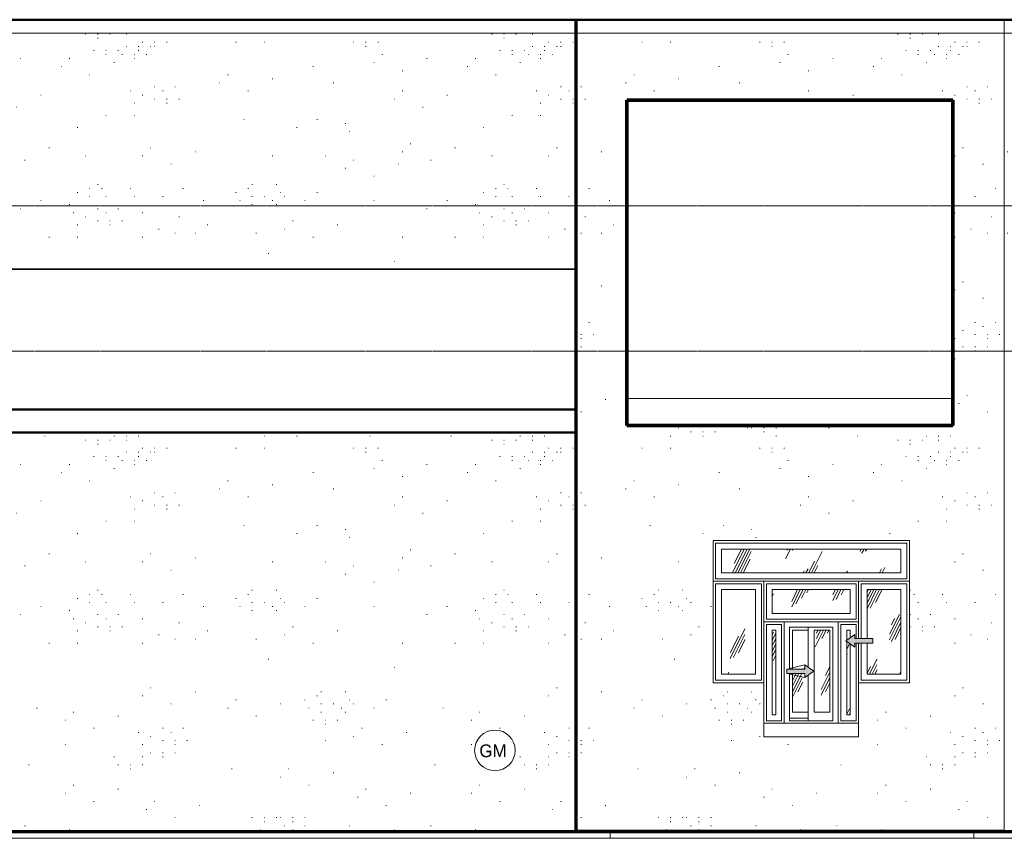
# Model space of a CAD drawing. Header units: inches. Extents: x -558 to 632, y -7 to 251.
# Tile 3 of 8: x -268 to 23, y -2 to 240. Entities that reach past the tile are written whole.
import ezdxf

# ---------------------------------------------------------------- set-up
doc = ezdxf.new("R2010")
doc.units = ezdxf.units.IN
doc.header["$MEASUREMENT"] = 0
doc.linetypes.add('Center 1_4_', pattern=[0.53125, 0.25, -0.09375, 0.09375, -0.09375])
for name, color, linetype, lineweight in [('A-DETL', 90, 'Continuous', 9), ('A-DETL-GENF', 92, 'Continuous', 9), ('A-DETL-THIN', 151, 'Continuous', 9), ('A-FLOR', 192, 'Continuous', 9), ('A-FLOR-LEVL', 51, 'Continuous', 9), ('A-GENM', 13, 'Continuous', 9), ('A-GLAZ', 151, 'Continuous', 9), ('A-ROOF', 132, 'Continuous', 9), ('A-WALL', 90, 'Continuous', 9), ('A-WALL-PATT', 111, 'Continuous', 9), ('G-ANNO-TEXT', 231, 'Continuous', 9), ('M-EQPM', 90, 'Continuous', 9), ('Q-SPCQ', 2, 'Continuous', 9)]:
    doc.layers.add(name, color=color, linetype=linetype, lineweight=lineweight)
doc.styles.add('Inter', font='txt', dxfattribs={"height": 3.75})
pattern_1 = [(0, (109.39, 88.04), (0, 120), [0.158, -119.842]), (0, (45.79, 50.84), (0, 120), [0.158, -119.842]), (0, (82.99, 48.44), (0, 120), [0.158, -119.842]), (0, (111.79, 79.64), (0, 120), [0.158, -119.842]), (0, (94.99, 139.64), (0, 120), [0.158, -119.842]), (0, (34.99, 138.44), (0, 120), [0.158, -119.842]), (0, (58.99, 106.04), (0, 120), [0.158, -119.842]), (0, (64.99, 101.24), (0, 120), [0.158, -119.842]), (0, (128.59, 113.24), (0, 120), [0.158, -119.842]), (0, (132.19, 112.04), (0, 120), [0.158, -119.842]), (0, (132.19, 113.24), (0, 120), [0.158, -119.842]), (0, (135.79, 113.24), (0, 120), [0.158, -119.842]), (0, (111.79, 115.64), (0, 120), [0.158, -119.842]), (0, (115.39, 114.44), (0, 120), [0.158, -119.842]), (0, (115.39, 115.64), (0, 120), [0.158, -119.842]), (0, (118.99, 115.64), (0, 120), [0.158, -119.842]), (0, (122.59, 109.64), (0, 120), [0.158, -119.842]), (0, (126.19, 108.44), (0, 120), [0.158, -119.842]), (0, (126.19, 109.64), (0, 120), [0.158, -119.842]), (0, (129.79, 109.64), (0, 120), [0.158, -119.842]), (0, (123.79, 112.04), (0, 120), [0.158, -119.842]), (0, (127.39, 110.84), (0, 120), [0.158, -119.842]), (0, (127.39, 112.04), (0, 120), [0.158, -119.842]), (0, (130.99, 112.04), (0, 120), [0.158, -119.842]), (0, (114.19, 110.84), (0, 120), [0.158, -119.842]), (0, (117.79, 109.64), (0, 120), [0.158, -119.842]), (0, (117.79, 110.84), (0, 120), [0.158, -119.842]), (0, (121.39, 110.84), (0, 120), [0.158, -119.842]), (0, (120.19, 116.84), (0, 120), [0.158, -119.842]), (0, (123.79, 115.64), (0, 120), [0.158, -119.842]), (0, (123.79, 116.84), (0, 120), [0.158, -119.842]), (0, (127.39, 116.84), (0, 120), [0.158, -119.842]), (0, (70.99, 113.24), (0, 120), [0.158, -119.842]), (0, (74.59, 112.04), (0, 120), [0.158, -119.842]), (0, (74.59, 113.24), (0, 120), [0.158, -119.842]), (0, (78.19, 113.24), (0, 120), [0.158, -119.842]), (0, (68.59, 119.24), (0, 120), [0.158, -119.842]), (0, (72.19, 118.04), (0, 120), [0.158, -119.842]), (0, (72.19, 119.24), (0, 120), [0.158, -119.842]), (0, (75.79, 119.24), (0, 120), [0.158, -119.842]), (0, (121.39, 139.64), (0, 120), [0.158, -119.842]), (0, (124.99, 138.44), (0, 120), [0.158, -119.842]), (0, (124.99, 139.64), (0, 120), [0.158, -119.842]), (0, (128.59, 139.64), (0, 120), [0.158, -119.842]), (0, (58.99, 152.84), (0, 120), [0.158, -119.842]), (0, (62.59, 151.64), (0, 120), [0.158, -119.842]), (0, (62.59, 152.84), (0, 120), [0.158, -119.842]), (0, (66.19, 152.84), (0, 120), [0.158, -119.842]), (0, (49.39, 124.04), (0, 120), [0.158, -119.842]), (0, (52.99, 122.84), (0, 120), [0.158, -119.842]), (0, (52.99, 124.04), (0, 120), [0.158, -119.842]), (0, (56.59, 124.04), (0, 120), [0.158, -119.842]), (0, (130.99, 143.24), (0, 120), [0.158, -119.842]), (0, (134.59, 142.04), (0, 120), [0.158, -119.842]), (0, (134.59, 143.24), (0, 120), [0.158, -119.842]), (0, (138.19, 143.24), (0, 120), [0.158, -119.842]), (0, (40.99, 124.04), (0, 120), [0.158, -119.842]), (0, (44.59, 122.84), (0, 120), [0.158, -119.842]), (0, (44.59, 124.04), (0, 120), [0.158, -119.842]), (0, (48.19, 124.04), (0, 120), [0.158, -119.842]), (0, (121.39, 154.04), (0, 120), [0.158, -119.842]), (0, (114.19, 150.44), (0, 120), [0.158, -119.842]), (0, (108.19, 155.24), (0, 120), [0.158, -119.842]), (0, (105.79, 152.84), (0, 120), [0.158, -119.842]), (0, (106.99, 120.44), (0, 120), [0.158, -119.842]), (0, (99.79, 116.84), (0, 120), [0.158, -119.842]), (0, (93.79, 121.64), (0, 120), [0.158, -119.842]), (0, (91.39, 119.24), (0, 120), [0.158, -119.842]), (0, (120.19, 107.24), (0, 120), [0.158, -119.842]), (0, (112.99, 103.64), (0, 120), [0.158, -119.842]), (0, (106.99, 108.44), (0, 120), [0.158, -119.842]), (0, (104.59, 106.04), (0, 120), [0.158, -119.842]), (0, (82.99, 120.44), (0, 120), [0.158, -119.842]), (0, (75.79, 116.84), (0, 120), [0.158, -119.842]), (0, (69.79, 121.64), (0, 120), [0.158, -119.842]), (0, (67.39, 119.24), (0, 120), [0.158, -119.842]), (0, (87.79, 131.24), (0, 120), [0.158, -119.842]), (0, (80.59, 127.64), (0, 120), [0.158, -119.842]), (0, (74.59, 132.44), (0, 120), [0.158, -119.842]), (0, (72.19, 130.04), (0, 120), [0.158, -119.842]), (0, (145.39, 127.64), (0, 120), [0.158, -119.842]), (0, (138.19, 124.04), (0, 120), [0.158, -119.842]), (0, (132.19, 128.84), (0, 120), [0.158, -119.842]), (0, (129.79, 126.44), (0, 120), [0.158, -119.842]), (0, (98.59, 97.64), (0, 120), [0.158, -119.842]), (0, (91.39, 94.04), (0, 120), [0.158, -119.842]), (0, (85.39, 98.84), (0, 120), [0.158, -119.842]), (0, (82.99, 96.44), (0, 120), [0.158, -119.842]), (0, (92.59, 108.44), (0, 120), [0.158, -119.842]), (0, (85.39, 104.84), (0, 120), [0.158, -119.842]), (0, (79.39, 109.64), (0, 120), [0.158, -119.842]), (0, (76.99, 107.24), (0, 120), [0.158, -119.842]), (0, (121.39, 132.44), (0, 120), [0.158, -119.842]), (0, (114.19, 128.84), (0, 120), [0.158, -119.842]), (0, (108.19, 133.64), (0, 120), [0.158, -119.842]), (0, (105.79, 131.24), (0, 120), [0.158, -119.842]), (0, (144.19, 80.84), (0, 120), [0.158, -119.842]), (0, (136.99, 77.24), (0, 120), [0.158, -119.842]), (0, (130.99, 82.04), (0, 120), [0.158, -119.842]), (0, (128.59, 79.64), (0, 120), [0.158, -119.842]), (0, (84.19, 77.24), (0, 120), [0.158, -119.842]), (0, (76.99, 73.64), (0, 120), [0.158, -119.842]), (0, (70.99, 78.44), (0, 120), [0.158, -119.842]), (0, (68.59, 76.04), (0, 120), [0.158, -119.842]), (0, (46.99, 102.44), (0, 120), [0.158, -119.842]), (0, (39.79, 98.84), (0, 120), [0.158, -119.842]), (0, (33.79, 103.64), (0, 120), [0.158, -119.842]), (0, (31.39, 101.24), (0, 120), [0.158, -119.842]), (0, (64.99, 137.24), (0, 120), [0.158, -119.842]), (0, (57.79, 133.64), (0, 120), [0.158, -119.842]), (0, (51.79, 138.44), (0, 120), [0.158, -119.842]), (0, (49.39, 136.04), (0, 120), [0.158, -119.842]), (0, (49.39, 157.64), (0, 120), [0.158, -119.842]), (0, (42.19, 154.04), (0, 120), [0.158, -119.842]), (0, (36.19, 158.84), (0, 120), [0.158, -119.842]), (0, (33.79, 156.44), (0, 120), [0.158, -119.842]), (0, (144.19, 161.24), (0, 120), [0.158, -119.842]), (0, (136.99, 157.64), (0, 120), [0.158, -119.842]), (0, (130.99, 162.44), (0, 120), [0.158, -119.842]), (0, (128.59, 160.04), (0, 120), [0.158, -119.842]), (0, (85.39, 80.84), (0, 120), [0.158, -119.842]), (0, (87.79, 83.24), (0, 120), [0.158, -119.842]), (0, (93.79, 78.44), (0, 120), [0.158, -119.842]), (0, (100.99, 82.04), (0, 120), [0.158, -119.842]), (0, (36.19, 113.24), (0, 120), [0.158, -119.842]), (0, (44.59, 113.24), (0, 120), [0.158, -119.842]), (0, (44.59, 116.84), (0, 120), [0.158, -119.842]), (0, (46.99, 119.24), (0, 120), [0.158, -119.842]), (0, (43.39, 120.44), (0, 120), [0.158, -119.842]), (0, (50.59, 121.64), (0, 120), [0.158, -119.842]), (0, (52.99, 120.44), (0, 120), [0.158, -119.842]), (0, (50.59, 118.04), (0, 120), [0.158, -119.842]), (0, (54.19, 116.84), (0, 120), [0.158, -119.842]), (0, (54.19, 118.04), (0, 120), [0.158, -119.842]), (0, (57.79, 118.04), (0, 120), [0.158, -119.842]), (0, (56.59, 121.64), (0, 120), [0.158, -119.842]), (0, (120.19, 142.04), (0, 120), [0.158, -119.842]), (0, (128.59, 142.04), (0, 120), [0.158, -119.842]), (0, (128.59, 145.64), (0, 120), [0.158, -119.842]), (0, (130.99, 148.04), (0, 120), [0.158, -119.842]), (0, (127.39, 149.24), (0, 120), [0.158, -119.842]), (0, (134.59, 150.44), (0, 120), [0.158, -119.842]), (0, (136.99, 149.24), (0, 120), [0.158, -119.842]), (0, (134.59, 146.84), (0, 120), [0.158, -119.842]), (0, (138.19, 145.64), (0, 120), [0.158, -119.842]), (0, (138.19, 146.84), (0, 120), [0.158, -119.842]), (0, (141.79, 146.84), (0, 120), [0.158, -119.842]), (0, (140.59, 150.44), (0, 120), [0.158, -119.842]), (0, (117.79, 91.64), (0, 120), [0.158, -119.842]), (0, (126.19, 91.64), (0, 120), [0.158, -119.842]), (0, (126.19, 95.24), (0, 120), [0.158, -119.842]), (0, (128.59, 97.64), (0, 120), [0.158, -119.842]), (0, (124.99, 98.84), (0, 120), [0.158, -119.842]), (0, (132.19, 100.04), (0, 120), [0.158, -119.842]), (0, (134.59, 98.84), (0, 120), [0.158, -119.842]), (0, (132.19, 96.44), (0, 120), [0.158, -119.842]), (0, (135.79, 95.24), (0, 120), [0.158, -119.842]), (0, (135.79, 96.44), (0, 120), [0.158, -119.842]), (0, (139.39, 96.44), (0, 120), [0.158, -119.842]), (0, (138.19, 100.04), (0, 120), [0.158, -119.842]), (0, (38.59, 90.44), (0, 120), [0.158, -119.842]), (0, (54.19, 88.04), (0, 120), [0.158, -119.842]), (0, (46.99, 79.64), (0, 120), [0.158, -119.842]), (0, (60.19, 90.44), (0, 120), [0.158, -119.842]), (0, (62.59, 79.64), (0, 120), [0.158, -119.842]), (0, (69.79, 86.84), (0, 120), [0.158, -119.842]), (0, (68.59, 89.24), (0, 120), [0.158, -119.842]), (0, (62.59, 146.84), (0, 120), [0.158, -119.842]), (0, (70.99, 148.04), (0, 120), [0.158, -119.842]), (0, (73.39, 150.44), (0, 120), [0.158, -119.842]), (0, (76.99, 156.44), (0, 120), [0.158, -119.842]), (0, (80.59, 158.84), (0, 120), [0.158, -119.842]), (0, (70.99, 157.64), (0, 120), [0.158, -119.842]), (0, (69.79, 158.84), (0, 120), [0.158, -119.842]), (0, (68.59, 161.24), (0, 120), [0.158, -119.842]), (0, (68.59, 155.24), (0, 120), [0.158, -119.842]), (0, (67.39, 156.44), (0, 120), [0.158, -119.842]), (0, (64.99, 157.64), (0, 120), [0.158, -119.842]), (0, (61.39, 161.24), (0, 120), [0.158, -119.842]), (0, (60.19, 160.04), (0, 120), [0.158, -119.842]), (0, (56.59, 158.84), (0, 120), [0.158, -119.842]), (0, (57.79, 156.44), (0, 120), [0.158, -119.842]), (0, (61.39, 157.64), (0, 120), [0.158, -119.842]), (0, (61.39, 155.24), (0, 120), [0.158, -119.842]), (0, (79.39, 145.64), (0, 120), [0.158, -119.842]), (0, (86.59, 149.24), (0, 120), [0.158, -119.842]), (0, (97.39, 156.44), (0, 120), [0.158, -119.842]), (0, (105.79, 145.64), (0, 120), [0.158, -119.842]), (0, (116.59, 70.04), (0, 120), [0.158, -119.842]), (0, (128.59, 62.84), (0, 120), [0.158, -119.842]), (0, (128.59, 55.64), (0, 120), [0.158, -119.842]), (0, (133.39, 58.04), (0, 120), [0.158, -119.842]), (0, (138.19, 56.84), (0, 120), [0.158, -119.842]), (0, (139.39, 61.64), (0, 120), [0.158, -119.842]), (0, (144.19, 56.84), (0, 120), [0.158, -119.842]), (0, (147.79, 59.24), (0, 120), [0.158, -119.842]), (0, (146.59, 66.44), (0, 120), [0.158, -119.842]), (0, (140.59, 70.04), (0, 120), [0.158, -119.842]), (0, (134.59, 67.64), (0, 120), [0.158, -119.842]), (0, (124.99, 70.04), (0, 120), [0.158, -119.842]), (0, (126.19, 67.64), (0, 120), [0.158, -119.842]), (0, (121.39, 64.04), (0, 120), [0.158, -119.842]), (0, (122.59, 60.44), (0, 120), [0.158, -119.842]), (0, (118.99, 60.44), (0, 120), [0.158, -119.842]), (0, (118.99, 59.24), (0, 120), [0.158, -119.842]), (0, (115.39, 60.44), (0, 120), [0.158, -119.842]), (0, (117.79, 62.84), (0, 120), [0.158, -119.842]), (0, (115.39, 64.04), (0, 120), [0.158, -119.842]), (0, (117.79, 67.64), (0, 120), [0.158, -119.842]), (0, (112.99, 67.64), (0, 120), [0.158, -119.842]), (0, (115.39, 71.24), (0, 120), [0.158, -119.842]), (0, (112.99, 70.04), (0, 120), [0.158, -119.842]), (0, (109.39, 68.84), (0, 120), [0.158, -119.842]), (0, (106.99, 65.24), (0, 120), [0.158, -119.842]), (0, (108.19, 62.84), (0, 120), [0.158, -119.842]), (0, (111.79, 61.64), (0, 120), [0.158, -119.842]), (0, (109.39, 59.24), (0, 120), [0.158, -119.842]), (0, (109.39, 55.64), (0, 120), [0.158, -119.842]), (0, (100.99, 55.64), (0, 120), [0.158, -119.842]), (0, (98.59, 66.44), (0, 120), [0.158, -119.842]), (0, (85.39, 55.64), (0, 120), [0.158, -119.842]), (0, (92.59, 64.04), (0, 120), [0.158, -119.842]), (0, (76.99, 66.44), (0, 120), [0.158, -119.842]), (0, (66.19, 59.24), (0, 120), [0.158, -119.842]), (0, (58.99, 55.64), (0, 120), [0.158, -119.842]), (0, (40.99, 65.24), (0, 120), [0.158, -119.842]), (0, (40.99, 67.64), (0, 120), [0.158, -119.842]), (0, (37.39, 66.44), (0, 120), [0.158, -119.842]), (0, (36.19, 68.84), (0, 120), [0.158, -119.842]), (0, (39.79, 70.04), (0, 120), [0.158, -119.842]), (0, (40.99, 71.24), (0, 120), [0.158, -119.842]), (0, (44.59, 67.64), (0, 120), [0.158, -119.842]), (0, (46.99, 66.44), (0, 120), [0.158, -119.842]), (0, (48.19, 65.24), (0, 120), [0.158, -119.842]), (0, (48.19, 71.24), (0, 120), [0.158, -119.842]), (0, (49.39, 68.84), (0, 120), [0.158, -119.842]), (0, (50.59, 67.64), (0, 120), [0.158, -119.842]), (0, (60.19, 68.84), (0, 120), [0.158, -119.842]), (0, (56.59, 66.44), (0, 120), [0.158, -119.842]), (0, (52.99, 60.44), (0, 120), [0.158, -119.842]), (0, (50.59, 58.04), (0, 120), [0.158, -119.842]), (0, (42.19, 56.84), (0, 120), [0.158, -119.842])]
pattern_2 = [(63.435, (28.986, 47.244), (-8.694, 26.0815), [10.8, -6.48, 10.8, -6.48, -13.738]), (63.435, (28.986, 47.244), (-8.694, 26.0815), [-34.56, 0.158, -13.579]), (63.435, (28.986, 47.244), (-8.694, 26.0815), [0.158, -34.402, 4.32, -9.418]), (63.435, (28.446, 47.784), (-8.694, 26.0815), [8.64, -10.8, 6.48, -6.48, -15.898]), (63.435, (28.446, 47.784), (-8.694, 26.0815), [-32.4, 0.158, -15.739]), (63.435, (28.446, 47.784), (-8.694, 26.0815), [0.158, -32.242, 7.56, -8.338]), (63.435, (28.446, 49.404), (-8.694, 26.0815), [6.48, -12.96, 4.32, -6.48, -18.058]), (63.435, (28.446, 49.404), (-8.694, 26.0815), [-30.24, 0.158, -17.899]), (63.435, (28.446, 49.404), (-8.694, 26.0815), [0.158, -30.082, 9.72, -8.338]), (63.435, (30.066, 47.784), (-8.694, 26.0815), [6.48, -12.96, 5.4, -23.458]), (63.435, (31.686, 49.404), (-8.694, 26.0815), [3.24, -16.2, 2.16, -26.698]), (63.435, (28.986, 52.104), (-8.694, 26.0815), [2.16, -16.2, 2.16, -8.64, -19.138]), (63.435, (28.986, 52.104), (-8.694, 26.0815), [-29.16, 0.158, -18.979]), (63.435, (28.986, 52.104), (-8.694, 26.0815), [0.158, -29.002, 5.4, -13.738]), (63.435, (38.706, 50.484), (-8.694, 26.0815), [10.8, -16.2, 12.96, -8.554]), (63.435, (38.706, 48.864), (-8.694, 26.0815), [15.12, -10.8, 16.2, -6.394]), (63.435, (39.786, 49.404), (-8.694, 26.0815), [17.28, -8.64, 12.96, -9.418]), (63.435, (41.406, 51.024), (-8.694, 26.0815), [10.8, -15.12, 8.64, -13.738]), (63.435, (39.786, 54.264), (-8.694, 26.0815), [5.4, -21.6, 6.48, -14.818]), (63.435, (43.026, 52.644), (-8.694, 26.0815), [4.32, -21.6, 4.32, -18.058])]

# ---------------------------------------------------------------- blocks, each defined once
blk = doc.blocks.new('Planitar-Sliding-Double - Default 1-4384588-Left')
at = {"layer": 'A-GLAZ'}
h = blk.add_hatch(dxfattribs=at)
h.set_pattern_fill('FP_6', color=256, style=0, pattern_type=2)
h.set_pattern_definition(pattern_2)
h.paths.add_polyline_path([(-39.16, 35.25), (-34.54, 35.25), (-34.54, 46.19), (-35.52, 45.51), (-35.52, 46.71), (-39.16, 46.71), (-39.16, 39.88)], flags=0)
h.paths.add_polyline_path([(-37.53, 48.04), (-35.52, 48.04), (-35.52, 49.24), (-34.54, 48.56), (-34.54, 59.5), (-39.16, 59.49), (-39.16, 48.04)], flags=0)
h = blk.add_hatch(dxfattribs=at)
h.set_pattern_fill('FP_6', color=256, style=0, pattern_type=2)
h.set_pattern_definition(pattern_2)
h.paths.add_polyline_path([(-32.79, 35.25), (-28.16, 35.25), (-28.16, 59.5), (-32.79, 59.49), (-32.79, 41.86)], flags=0)
for points in [[(-20.81, 54.51), (-20.81, 55.71), (-15.48, 55.71), (-15.48, 57.04), (-20.81, 57.04), (-20.81, 58.24), (-23.48, 56.38)], [(-35.52, 45.51), (-32.85, 47.38), (-35.52, 49.24), (-35.52, 48.04), (-40.85, 48.04), (-40.85, 46.71), (-35.52, 46.71)]]:
    blk.add_hatch(color=256, dxfattribs=at).paths.add_polyline_path(points, flags=0)
at = {"layer": 'A-DETL-GENF'}
for p, q in [((-23.48, 56.38), (-20.81, 58.24)), ((-20.81, 58.24), (-23.48, 56.38)), ((-20.81, 58.24), (-20.81, 57.04)), ((-20.81, 57.04), (-20.81, 58.24)), ((-23.48, 56.38), (-20.81, 54.51)), ((-23.48, 56.38), (-20.81, 54.51)), ((-15.48, 57.04), (-20.81, 57.04)), ((-15.48, 57.04), (-20.81, 57.04)), ((-15.48, 55.71), (-20.81, 55.71)), ((-20.81, 55.71), (-20.81, 54.51)), ((-20.81, 54.51), (-20.81, 55.71)), ((-20.81, 55.71), (-15.48, 55.71)), ((-15.48, 57.04), (-15.48, 55.71)), ((-15.48, 55.71), (-15.48, 57.04)), ((-40.85, 48.04), (-35.52, 48.04)), ((-40.85, 48.04), (-40.85, 46.71)), ((-35.52, 48.04), (-40.85, 48.04)), ((-40.85, 48.04), (-40.85, 46.71)), ((-40.85, 46.71), (-35.52, 46.71)), ((-40.85, 46.71), (-35.52, 46.71)), ((-32.85, 47.38), (-35.52, 49.24)), ((-35.52, 49.24), (-35.52, 48.04)), ((-32.85, 47.38), (-35.52, 49.24)), ((-35.52, 49.24), (-35.52, 48.04)), ((-32.85, 47.38), (-35.52, 45.51)), ((-35.52, 45.51), (-32.85, 47.38)), ((-35.52, 46.71), (-35.52, 45.51)), ((-35.52, 46.71), (-35.52, 45.51))]:
    blk.add_line(p, q, dxfattribs=at)
at = {"layer": 'A-GLAZ'}
for p, q in [((-25.66, 62), (-41.66, 62)), ((-41.66, 62), (-41.66, 32)), ((-25.66, 62), (-25.66, 32)), ((-40.05, 60.39), (-27.28, 60.39)), ((-40.05, 48.04), (-40.05, 60.39)), ((-39.16, 59.5), (-39.16, 48.04)), ((-34.54, 59.5), (-39.16, 59.5)), ((-34.54, 60.39), (-34.54, 48.56)), ((-32.79, 35.25), (-32.79, 59.5)), ((-32.79, 59.5), (-28.16, 59.5)), ((-28.16, 59.5), (-28.16, 35.25)), ((-27.28, 32.75), (-27.28, 60.39)), ((-35.52, 49.24), (-40.05, 48.23)), ((-40.05, 32.75), (-40.05, 46.71)), ((-39.16, 46.71), (-39.16, 35.25)), ((-35.52, 45.51), (-40.05, 46.52)), ((-34.54, 46.19), (-34.54, 32.75)), ((-39.16, 35.25), (-34.54, 35.25)), ((-28.16, 35.25), (-32.79, 35.25)), ((-34.54, 33.5), (-40.05, 33.5)), ((-34.54, 33.5), (-40.05, 33.5)), ((-27.28, 32.75), (-40.05, 32.75))]:
    blk.add_line(p, q, dxfattribs=at)
blk = doc.blocks.new('Planitar-Fixed - Default 1-4182234-Left')
at = {"layer": 'A-GLAZ'}
h = blk.add_hatch(dxfattribs=at)
h.set_pattern_fill('FP_6', color=256, style=0, pattern_type=2)
h.set_pattern_definition(pattern_2)
h.paths.add_polyline_path([(-11.73, 46.48), (-7.15, 46.48), (-7.15, 71.52), (-17.18, 71.52), (-17.18, 57.04), (-15.48, 57.04), (-15.48, 55.71), (-17.18, 55.71), (-17.18, 46.48), (-16.03, 46.48)], flags=0)
for p, q in [((-4.66, 74), (-19.66, 74)), ((-19.66, 74), (-19.66, 57.04)), ((-18.92, 57.04), (-18.92, 73.25)), ((-18.92, 73.25), (-5.41, 73.25)), ((-5.41, 73.25), (-5.41, 44.75)), ((-4.66, 44), (-4.66, 74)), ((-17.18, 57.04), (-17.18, 71.52)), ((-17.18, 71.52), (-7.15, 71.52)), ((-7.15, 71.52), (-7.15, 46.48)), ((-19.66, 55.71), (-19.66, 44)), ((-18.92, 44.75), (-18.92, 55.71)), ((-17.18, 46.48), (-17.18, 55.71)), ((-19.66, 44), (-4.66, 44)), ((-5.41, 44.75), (-18.92, 44.75)), ((-7.15, 46.48), (-17.18, 46.48))]:
    blk.add_line(p, q, dxfattribs=at)
blk = doc.blocks.new('Planitar-Fixed - Default 1-V1-Left')
at = {"layer": 'A-GLAZ'}
h = blk.add_hatch(dxfattribs=at)
h.set_pattern_fill('FP_6', color=256, style=0, pattern_type=2)
h.set_pattern_definition(pattern_2)
h.paths.add_polyline_path([(-50.15, 46.48), (-50.15, 71.52), (-60.18, 71.52), (-60.18, 46.48)], flags=0)
for p, q in [((-47.66, 74), (-62.66, 74)), ((-62.66, 74), (-62.66, 44)), ((-61.92, 44.75), (-61.92, 73.25)), ((-61.92, 73.25), (-48.41, 73.25)), ((-48.41, 73.25), (-48.41, 44.75)), ((-47.66, 44), (-47.66, 74)), ((-60.18, 46.48), (-60.18, 71.52)), ((-60.18, 71.52), (-50.15, 71.52)), ((-50.15, 71.52), (-50.15, 46.48)), ((-62.66, 44), (-47.66, 44)), ((-48.41, 44.75), (-61.92, 44.75)), ((-50.15, 46.48), (-60.18, 46.48))]:
    blk.add_line(p, q, dxfattribs=at)
blk = doc.blocks.new('Planitar-Fixed - Default 1-4335211-Left')
at = {"layer": 'A-GLAZ'}
h = blk.add_hatch(dxfattribs=at)
h.set_pattern_fill('FP_6', color=256, style=0, pattern_type=2)
h.set_pattern_definition(pattern_2)
h.paths.add_polyline_path([(-28.93, 76.48), (-7.15, 76.48), (-7.15, 83.52), (-60.18, 83.52), (-60.18, 76.48), (-46.13, 76.48)], flags=0)
for p, q in [((-4.66, 86), (-62.66, 86)), ((-62.66, 86), (-62.66, 74)), ((-61.92, 74.75), (-61.92, 85.25)), ((-61.92, 85.25), (-5.41, 85.25)), ((-5.41, 85.25), (-5.41, 74.75)), ((-4.66, 74), (-4.66, 86)), ((-60.18, 76.48), (-60.18, 83.52)), ((-60.18, 83.52), (-7.15, 83.52)), ((-7.15, 83.52), (-7.15, 76.48)), ((-7.15, 76.48), (-60.18, 76.48)), ((-62.66, 74), (-4.66, 74)), ((-5.41, 74.75), (-61.92, 74.75))]:
    blk.add_line(p, q, dxfattribs=at)
blk = doc.blocks.new('Planitar-Fixed - Default 1-4335148-Left')
at = {"layer": 'A-GLAZ'}
h = blk.add_hatch(dxfattribs=at)
h.set_pattern_fill('FP_6', color=256, style=0, pattern_type=2)
h.set_pattern_definition(pattern_2)
h.paths.add_polyline_path([(-45.18, 64.48), (-22.15, 64.48), (-22.15, 71.52), (-45.18, 71.52), (-45.18, 67.83)], flags=0)
for p, q in [((-19.66, 74), (-47.66, 74)), ((-47.66, 74), (-47.66, 62)), ((-46.92, 62.75), (-46.92, 73.25)), ((-46.92, 73.25), (-20.41, 73.25)), ((-20.41, 73.25), (-20.41, 62.75)), ((-19.66, 62), (-19.66, 74)), ((-45.18, 64.48), (-45.18, 71.52)), ((-45.18, 71.52), (-22.15, 71.52)), ((-22.15, 71.52), (-22.15, 64.48)), ((-22.15, 64.48), (-45.18, 64.48)), ((-47.66, 62), (-41.66, 62)), ((-20.41, 62.75), (-46.92, 62.75)), ((-25.66, 62), (-19.66, 62))]:
    blk.add_line(p, q, dxfattribs=at)
blk = doc.blocks.new('Awning - 8_-0 x 2-4335368-Left')
at = {"layer": 'A-GENM'}
for p, q in [((-88.12, 128.1), (-88.12, 216.25)), ((-88.12, 216.25), (-87.87, 216.25)), ((-87.87, 156.26), (-87.87, 216.25)), ((8.13, 216.25), (-87.87, 216.25)), ((8.13, 128.06), (8.13, 216.25)), ((8.38, 216.25), (8.13, 216.25)), ((8.13, 216.25), (8.13, 128.06)), ((8.38, 216.25), (8.38, 128.06)), ((-87.87, 156.26), (-87.87, 128.1)), ((-88.12, 120), (-88.12, 128.1)), ((-87.87, 128.1), (-88.12, 128.1)), ((-87.87, 128.06), (-87.87, 120)), ((-87.87, 120), (-87.87, 128.06)), ((8.13, 128.06), (-87.87, 128.06)), ((8.13, 120), (8.13, 128.06)), ((8.13, 128.06), (8.38, 128.06)), ((8.13, 128.06), (8.13, 120)), ((8.38, 128.06), (8.38, 120)), ((-88.12, 120), (-87.87, 120)), ((8.13, 120), (-87.87, 120)), ((8.38, 120), (8.13, 120))]:
    blk.add_line(p, q, dxfattribs=at)
blk = doc.blocks.new('Gas Meter - Default 1-3381441-Left')
at = {"layer": 'M-EQPM'}
blk.add_line((-130.62, 0), (-130.62, 0), dxfattribs=at)
blk = doc.blocks.new('Planitar-Fixed - Default 1-4384604-Left')
at = {"layer": 'A-GLAZ'}
h = blk.add_hatch(dxfattribs=at)
h.set_pattern_fill('FP_6', color=256, style=0, pattern_type=2)
h.set_pattern_definition(pattern_2)
h.paths.add_polyline_path([(-44.15, 34.48), (-44.15, 59.52), (-45.18, 59.49), (-45.18, 34.48)], flags=0)
for p, q in [((-41.66, 62), (-47.66, 62)), ((-47.66, 62), (-47.66, 32)), ((-46.92, 32.75), (-46.92, 61.25)), ((-46.92, 61.25), (-42.41, 61.25)), ((-42.41, 61.25), (-42.41, 32.75)), ((-45.18, 34.48), (-45.18, 59.52)), ((-45.18, 59.52), (-44.15, 59.52)), ((-44.15, 59.52), (-44.15, 34.48)), ((-42.41, 32.75), (-46.92, 32.75)), ((-44.15, 34.48), (-45.18, 34.48))]:
    blk.add_line(p, q, dxfattribs=at)
blk = doc.blocks.new('Planitar-Fixed - Default 1-V3-Left')
at = {"layer": 'A-GLAZ'}
h = blk.add_hatch(dxfattribs=at)
h.set_pattern_fill('FP_6', color=256, style=0, pattern_type=2)
h.set_pattern_definition(pattern_2)
h.paths.add_polyline_path([(-23.18, 34.48), (-22.15, 34.48), (-22.15, 55.44), (-23.18, 56.17), (-23.18, 35.52)], flags=0)
h.paths.add_polyline_path([(-23.18, 56.58), (-22.15, 57.31), (-22.15, 59.52), (-23.18, 59.49), (-23.18, 57.04)], flags=0)
for p, q in [((-19.66, 62), (-25.66, 62)), ((-24.92, 32.75), (-24.92, 61.25)), ((-24.92, 61.25), (-20.41, 61.25)), ((-20.41, 61.25), (-20.41, 57.04)), ((-19.66, 57.04), (-19.66, 62)), ((-23.18, 56.58), (-23.18, 59.52)), ((-23.18, 59.52), (-22.15, 59.52)), ((-22.15, 59.52), (-22.15, 57.31)), ((-23.18, 34.48), (-23.18, 56.17)), ((-22.15, 55.44), (-22.15, 34.48)), ((-20.41, 55.71), (-20.41, 32.75)), ((-19.66, 32), (-19.66, 55.71)), ((-20.41, 32.75), (-24.92, 32.75)), ((-22.15, 34.48), (-23.18, 34.48))]:
    blk.add_line(p, q, dxfattribs=at)

msp = doc.modelspace()

# ---------------------------------------------------------------- hatches: boundary and pattern name
at = {"layer": 'A-WALL-PATT'}
h = msp.add_hatch(dxfattribs=at)
h.set_pattern_fill('FP_1', color=256, style=0, pattern_type=2)
h.set_pattern_definition(pattern_1)
h.paths.add_polyline_path([(-260.75, 166.22), (-103.12, 166.22), (-103.12, 236), (-451.3, 236), (-451.3, 166.22), (-269.74, 166.22)], flags=0)
h = msp.add_hatch(dxfattribs=at)
h.set_pattern_fill('FP_1', color=256, style=0, pattern_type=2)
h.set_pattern_definition(pattern_1)
h.paths.add_polyline_path([(-103.12, 0), (23.38, 0), (23.38, 236), (-103.12, 236), (-103.12, 9.44)], flags=0)
h.paths.add_polyline_path([(-28.93, 28), (-47.66, 28), (-47.66, 44), (-62.66, 44), (-62.66, 86), (-4.66, 86), (-4.66, 44), (-19.66, 44), (-19.66, 28), (-27.28, 28)], flags=0)
h.paths.add_polyline_path([(-88.12, 120), (-88.12, 216.25), (8.38, 216.25), (8.38, 120), (-87.87, 120)], flags=0)
h = msp.add_hatch(dxfattribs=at)
h.set_pattern_fill('FP_1', color=256, style=0, pattern_type=2)
h.set_pattern_definition(pattern_1)
h.paths.add_polyline_path([(143.08, 166.15), (441.61, 166.15), (441.61, 236), (23.38, 236), (23.38, 166.15), (74.28, 166.15)], flags=0)
h.paths.add_polyline_path([(232.77, 198.15), (231.73, 198.28), (230.77, 198.68), (229.94, 199.32), (229.3, 200.15), (228.9, 201.11), (228.77, 202.15), (228.9, 203.18), (229.3, 204.15), (229.94, 204.98), (230.77, 205.61), (231.73, 206.01), (232.77, 206.15), (233.8, 206.01), (234.77, 205.61), (235.6, 204.98), (236.23, 204.15), (236.63, 203.18), (236.77, 202.15), (236.63, 201.11), (236.23, 200.15), (235.6, 199.32), (234.77, 198.68), (233.8, 198.28)], flags=0)
h = msp.add_hatch(dxfattribs=at)
h.set_pattern_fill('FP_1', color=256, style=0, pattern_type=2)
h.set_pattern_definition(pattern_1)
h.paths.add_polyline_path([(-123.53, 0), (-103.12, 0), (-103.12, 118), (-342.37, 118), (-342.37, 0), (-132.13, 0)], flags=0)
h.paths.add_polyline_path([(-127.12, 18), (-128.67, 18.2), (-130.12, 18.8), (-131.36, 19.76), (-132.31, 21), (-132.91, 22.45), (-133.12, 24), (-132.91, 25.55), (-132.31, 27), (-131.36, 28.24), (-129.98, 29.25), (-128.67, 29.8), (-127.12, 30), (-125.57, 29.8), (-124.12, 29.2), (-122.85, 28.21), (-121.92, 27), (-121.32, 25.55), (-121.12, 24), (-121.32, 22.45), (-121.92, 21), (-122.88, 19.76), (-124.12, 18.8), (-125.57, 18.2)], flags=0)

# ---------------------------------------------------------------- linework, layer by layer
at = {"layer": 'A-DETL', "lineweight": 50}
for p, q in [((490.94, 240), (-500.18, 240)), ((442.15, 240), (-450, 240)), ((-103.12, 240), (23.38, 240)), ((-103.12, 124.73), (-497.39, 124.73)), ((-103.12, 118), (-103.12, 124.73)), ((-497.39, 118), (-103.12, 118))]:
    msp.add_line(p, q, dxfattribs=at)
at = {"layer": 'A-DETL', "lineweight": 70}
for p, q in [((-103.12, 0), (-103.12, 240)), ((-88.12, 120), (-88.12, 216.25)), ((-88.12, 216.25), (8.13, 216.25)), ((8.13, 216.25), (-88.12, 216.25)), ((-88.12, 216.25), (-88.12, 120)), ((8.13, 216.25), (8.13, 120)), ((8.13, 120), (8.13, 216.25)), ((8.13, 120), (-88.12, 120)), ((-88.12, 120), (8.13, 120)), ((-544.95, 0), (531.38, 0)), ((23.38, 0), (-103.12, 0))]:
    msp.add_line(p, q, dxfattribs=at)
at = {"layer": 'A-DETL', "lineweight": 35}
msp.add_line((-103.12, 166.22), (-451.3, 166.22), dxfattribs=at)
msp.add_line((-103.12, 166.22), (-451.3, 166.22), dxfattribs=at)
at = {"layer": 'A-DETL-THIN'}
for p, q in [((-47.66, 32), (-47.66, 28)), ((-19.66, 32), (-47.66, 32)), ((-19.66, 28), (-19.66, 32)), ((-47.66, 28), (-19.66, 28))]:
    msp.add_line(p, q, dxfattribs=at)
for start, end in [(0, 180), (180, 360)]:
    msp.add_arc((-127.12, 24), 6, start, end, dxfattribs=at)
at = {"layer": 'A-FLOR'}
for p, q in [((-93.12, 0), (-93.12, -2)), ((14.38, 0), (14.38, -2)), ((494.13, -2), (-453.12, -2))]:
    msp.add_line(p, q, dxfattribs=at)
at = {"layer": 'A-FLOR-LEVL', "linetype": 'Center 1_4_'}
for p, q in [((-558.47, 240), (632.47, 240)), ((-558.47, 185), (632.47, 185)), ((-558.47, 142), (632.47, 142)), ((-558.47, 0), (632.47, 0))]:
    msp.add_line(p, q, dxfattribs=at)
at = {"layer": 'A-ROOF'}
for p, q in [((-103.12, 166.22), (-451.3, 166.22)), ((-497.39, 124.73), (-103.12, 124.73)), ((-103.12, 118), (-497.39, 118))]:
    msp.add_line(p, q, dxfattribs=at)
at = {"layer": 'A-WALL'}
for p, q in [((490.94, 240), (-500.18, 240)), ((-103.12, 240), (-103.12, 0)), ((23.38, 0), (23.38, 240)), ((441.61, 236), (-451.3, 236)), ((-62.66, 44), (-62.66, 86)), ((-62.66, 86), (-4.66, 86)), ((-4.66, 86), (-4.66, 44)), ((-47.66, 44), (-62.66, 44)), ((-47.66, 32), (-47.66, 44)), ((-4.66, 44), (-19.66, 44)), ((-19.66, 44), (-19.66, 32)), ((-518.57, 0), (509.33, 0))]:
    msp.add_line(p, q, dxfattribs=at)
at = {"layer": 'Q-SPCQ'}
msp.add_circle((-127.12, 24), 6, dxfattribs=at)

# ---------------------------------------------------------------- block references
at = {"layer": 'A-GENM'}
msp.add_blockref('Awning - 8_-0 x 2-4335368-Left', (0, 0), dxfattribs=at)
at = {"layer": 'A-GLAZ'}
for name in ['Planitar-Fixed - Default 1-4335211-Left', 'Planitar-Fixed - Default 1-V1-Left', 'Planitar-Fixed - Default 1-4335148-Left', 'Planitar-Fixed - Default 1-4182234-Left', 'Planitar-Fixed - Default 1-4384604-Left', 'Planitar-Sliding-Double - Default 1-4384588-Left', 'Planitar-Fixed - Default 1-V3-Left']:
    msp.add_blockref(name, (0, 0), dxfattribs=at)
at = {"layer": 'M-EQPM'}
msp.add_blockref('Gas Meter - Default 1-3381441-Left', (0, 0), dxfattribs=at)

# ---------------------------------------------------------------- texts
at = {"layer": 'G-ANNO-TEXT', "color": 7, "insert": (-131.73, 25.74), "char_height": 3.75, "width": 9.8475, "attachment_point": 1, "style": 'Inter'}
msp.add_mtext('GM', dxfattribs=at)

doc.saveas('drawing.dxf')
